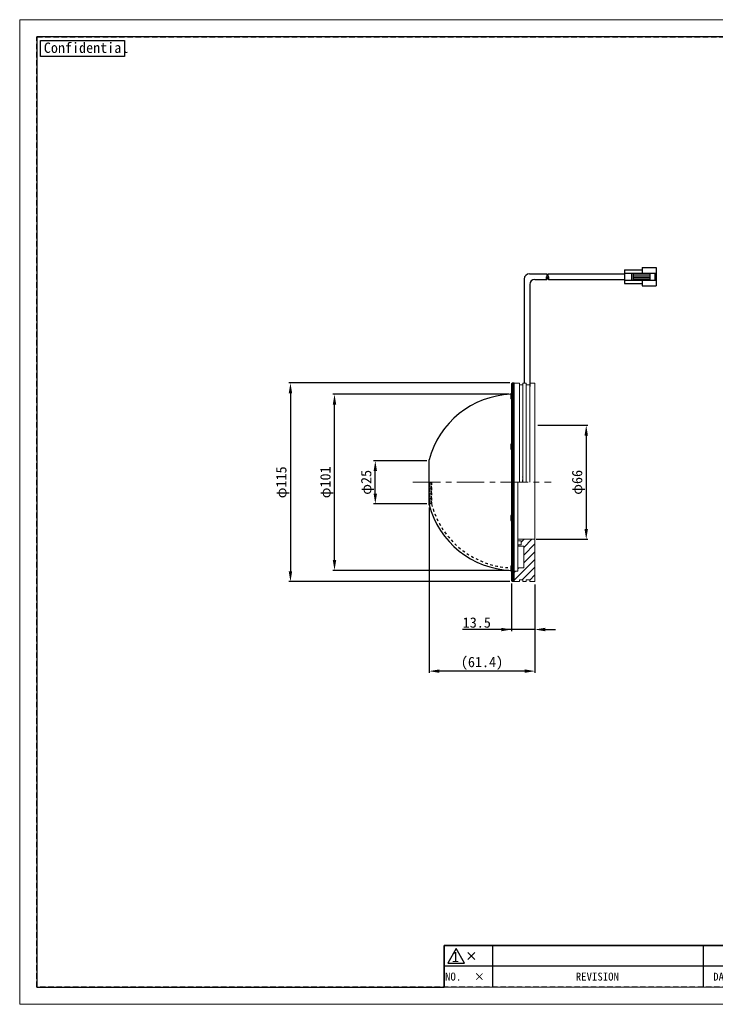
# Model space of a CAD drawing. Header units: millimetres. Extents: x -201 to 202, y 143 to 428.
# Tile 1 of 5: x -201 to 0, y 143 to 428. Entities that reach past the tile are written whole.
import ezdxf
from ezdxf.enums import TextEntityAlignment as Align

# ---------------------------------------------------------------- set-up
doc = ezdxf.new("R2010")
doc.units = ezdxf.units.MM
doc.header["$LTSCALE"] = 0.25
for name, pattern in [('CENTER', [50.8, 31.75, -6.35, 6.35, -6.35]), ('DASHED', [6, 3, -3]), ('HIDDEN', [9.525, 6.35, -3.175])]:
    doc.linetypes.add(name, pattern=pattern)
doc.layers.get('0').update_dxf_attribs({"lineweight": 30})
for name, color, linetype, lineweight in [('BASE', 7, 'Continuous', 20), ('CENTER', 1, 'CENTER', 9), ('DIMENSION', 6, 'Continuous', 9)]:
    doc.layers.add(name, color=color, linetype=linetype, lineweight=lineweight)
for name, color, linetype in [('CABLE 3P', 7, 'Continuous'), ('DOME', 7, 'Continuous'), ('FORM', 7, 'Continuous'), ('MXB4770', 7, 'Continuous')]:
    doc.layers.add(name, color=color, linetype=linetype)
doc.layers.add('EMPTY LINE', color=252, linetype='Continuous', lineweight=0, plot=False)
doc.styles.add('VS Standard', font='msgothic.ttc', dxfattribs={"height": 3})
doc.styles.add('VS Standard(小)', font='txt', dxfattribs={"height": 2.4})
doc.dimstyles.new('VS Standard x0.5', dxfattribs={"dimtxt": 3, "dimasz": 3, "dimexe": 0.5, "dimexo": 0.8, "dimgap": 0.5, "dimtad": 3, "dimlfac": 2, "dimrnd": 0.0001, "dimzin": 9, "dimdsep": 46, "dimtxsty": 'VS Standard', "dimcen": 0, "dimaunit": 1, "dimadec": 0, "dimazin": 2, "dimtfac": 1, "dimtmove": 0, "dimatfit": 3, "dimfxl": 1, "dimtolj": 1, "dimtzin": 0, "dimarcsym": 0})

# ---------------------------------------------------------------- blocks, each defined once
blk = doc.blocks.new('表題欄金物用_ver2.0.0')
at = {"layer": 'FORM', "color": 0}
for p, q in [((-11, 40.5), (-191, 40.5)), ((-191, 40.5), (-191, 28.5)), ((-110, 28.49), (-110, 40.5)), ((-39, 28.49), (-39, 40.49)), ((-29, 28.49), (-29, 40.49)), ((-11, 28.5), (-11, 40.5)), ((-39, 36.5), (-191, 36.5)), ((-24.54, 35.38), (-24.54, 29.78)), ((-13.42, 34.8), (-20.21, 33.59)), ((-13.42, 32.58), (-13.42, 34.8)), ((-39, 32.5), (-191, 32.5)), ((-27.34, 32.58), (-12.62, 32.58)), ((-20.21, 32.58), (-20.21, 33.59)), ((-20.21, 32.58), (-20.21, 31.57)), ((-13.42, 30.35), (-20.21, 31.57)), ((-13.42, 32.58), (-13.42, 30.35)), ((-11, 28.5), (-191, 28.5)), ((-191, 28.5), (-191, 11)), ((-176, 28.5), (-176, 11)), ((-161, 28.5), (-161, 11)), ((-146, 28.5), (-146, 11)), ((-131, 28.5), (-131, 11)), ((-96, 11), (-96, 28.5)), ((-11, 11), (-11, 28.5)), ((-272, 23), (-286, 23)), ((-286, 23), (-286, 17)), ((-211, 23), (-272, 23)), ((-272, 23), (-272, 17)), ((-211, 23), (-211, 17)), ((-199, 23), (-211, 23)), ((-199, 23), (-199, 17)), ((-191, 23), (-199, 23)), ((-131, 24.12), (-96, 24.12)), ((-279.19, 21), (-277.19, 19)), ((-279.19, 19), (-277.19, 21)), ((-96, 21), (-11, 21)), ((-131, 19.75), (-96, 19.75)), ((-286, 17), (-286, 11)), ((-272, 17), (-286, 17)), ((-272, 17), (-272, 11)), ((-211, 17), (-272, 17)), ((-211, 17), (-211, 11)), ((-199, 17), (-211, 17)), ((-199, 17), (-199, 11)), ((-191, 17), (-199, 17)), ((-96, 15.38), (-131, 15.38)), ((-11, 16), (-96, 16)), ((-191, 11), (-11, 11))]:
    blk.add_line(p, q, dxfattribs=at)
at = {"layer": 'FORM', "color": 0, "linetype": 'HIDDEN', "lineweight": 9}
for p, q in [((-156, 28.49), (-156, 40.49)), ((-75, 28.49), (-75, 40.49)), ((-11, 36.5), (-39, 36.5)), ((-116, 11), (-116, 28.5)), ((-78.5, 11), (-78.5, 28.5)), ((-131, 24.5), (-191, 24.5))]:
    blk.add_line(p, q, dxfattribs=at)
at = {"layer": 'FORM', "color": 0, "lineweight": 15}
blk.add_line((-191, 11), (-286, 11), dxfattribs=at)
at = {"layer": 'FORM', "color": 0}
blk.add_lwpolyline([(-282.58, 22.13), (-285.01, 17.93), (-280.16, 17.93)], close=True, dxfattribs=at)
for radius in [2, 1]:
    blk.add_circle((-24.54, 32.58), radius, dxfattribs=at)
at = {"layer": 'FORM', "color": 0, "attachment_point": 5}
for s, insert, char_height, width, style in [('{\\LMATERIAL}', (-173.5, 38.5), 2.4, 36.5, 'VS Standard(小)'), ('{\\LCHAMFER}   ', (-92.5, 38.5), 2.4, 35, 'VS Standard(小)'), ('{\\LUNIT}', (-34, 38.35), 2, 20, 'VS Standard'), ('{\\LMETHOD} 図法', (-20, 38.35), 2, 20, 'VS Standard'), ('{\\LTREATMENT}', (-173.5, 34.5), 2.4, 36.5, 'VS Standard(小)'), ('{\\LFINISHING}', (-92.5, 34.5), 2.4, 35, 'VS Standard(小)'), ('{\\T0.9;\\LTREATMENT CONTACT}', (-173.5, 30.5), 2, 36.5, 'VS Standard(小)'), ('{\\LDECENTRATION} ', (-92.5, 30.5), 2.4, 35, 'VS Standard(小)'), ('mm', (-34, 32.35), 2.8, 20, 'VS Standard'), ('{\\fＭＳ ゴシック|b0|i0|c128|p49;APPROVED}', (-183.5, 26.5), 2.3, 15, 'VS Standard'), ('{\\fＭＳ ゴシック|b0|i0|c128|p49;CHECKED}', (-168.5, 26.5), 2.3, 15, 'VS Standard'), ('{\\fＭＳ ゴシック|b0|i0|c128|p49;DESIGNED}', (-153.5, 26.5), 2.3, 15, 'VS Standard'), ('{\\fＭＳ ゴシック|b0|i0|c128|p49;DRAWN}', (-138.5, 26.5), 2.3, 15, 'VS Standard'), ('{\\W0.7;\\LTOLERANCE\\l }', (-123.5, 26.31), 1.7, 20, 'VS Standard(小)'), ('{\\LANGLE}', (-123.5, 21.94), 2, 14.9784, 'VS Standard(小)'), ('SCALE', (-123.5, 17.56), 2, 15, 'VS Standard(小)'), ('{\\fＭＳ ゴシック|b0|i0|c128|p49;NAME}', (-87.25, 18.5), 2.4, 15, 'VS Standard(小)'), ('NO.', (-283.44, 14), 2.3, 14, 'VS Standard'), ('\\pxi-3,l4,t4;×^I', (-276.99, 14), 2.3, 14, 'VS Standard'), ('REVISION', (-241.67, 14), 2.3, 46, 'VS Standard'), ('{\\fMS Gothic|b0|i0|c128|p49;DATE}', (-204.99, 14), 2.3, 12, 'VS Standard'), ('NAME', (-195, 14), 2.3, 8, 'VS Standard'), ('{\\fＭＳ ゴシック|b0|i0|c128|p49;DRAW NO.}', (-87.25, 13.5), 2.4, 15, 'VS Standard(小)'), ('{\\fＭＳ ゴシック|b0|i0|c128|p49;DATE}', (-123.5, 13.19), 2, 15, 'VS Standard(小)')]:
    blk.add_mtext(s, dxfattribs=dict(at, insert=insert, char_height=char_height, width=width, style=style))
at = {"layer": 'FORM', "color": 0, "insert": (-87.25, 24.75), "char_height": 2, "width": 16, "attachment_point": 5, "line_spacing_factor": 0.8, "style": 'VS Standard'}
blk.add_mtext('\\pxsm0.9;{\\LREMARK}   ', dxfattribs=at)
at = {"layer": 'FORM', "color": 0, "insert": (-282.79, 19.73), "char_height": 3, "attachment_point": 5, "style": 'VS Standard'}
blk.add_mtext('1', dxfattribs=at)
at = {"layer": 'FORM', "color": 0}
for tag, height, style, p in [('材料', 2.8, 'VS Standard', (-133, 38.5)), ('一般面取', 2.8, 'VS Standard', (-57, 38.5)), ('処理', 2.8, 'VS Standard', (-133, 34.5)), ('仕上', 2.8, 'VS Standard', (-57, 34.5)), ('処理接点', 2.8, 'VS Standard', (-133, 30.5)), ('偏芯', 2.8, 'VS Standard', (-57, 30.5)), ('一般公差', 2.4, 'VS Standard(小)', (-106, 26.31)), ('適用（機種名）', 3.6, 'VS Standard', (-44.75, 24.75)), ('角度', 2.4, 'VS Standard(小)', (-106, 21.94)), ('NAME', 3.5, 'VS Standard', (-44.75, 18.5)), ('SCALE', 2.4, 'VS Standard(小)', (-106, 17.56)), ('DATE', 2.4, 'VS Standard(小)', (-106, 13.19)), ('DRAW_NO.', 3.5, 'VS Standard', (-44.75, 13.5))]:
    blk.add_attdef(tag, text='', height=height, dxfattribs=dict(at, style=style)).set_placement(p, align=Align.MIDDLE_CENTER)
at = {"layer": 'FORM', "color": 0, "style": 'VS Standard'}
for tag, p in [('APPROVED', (-182.5, 15.06)), ('CHECKED', (-167.5, 15.18)), ('DESIGNED', (-152.5, 15.09)), ('DRAWN', (-137.5, 15.23))]:
    blk.add_attdef(tag, text='', height=4.5, dxfattribs=at).set_placement(p, align=Align.BOTTOM_CENTER)
blk = doc.blocks.new('*D202')
at = {"layer": 'Defpoints', "color": 0}
for p in [(-52.25, 310.34), (-52.68, 277.34), (-37.4, 277.34)]:
    blk.add_point(p, dxfattribs=at)
at = {"layer": 'DIMENSION', "color": 0, "lineweight": -2}
for p, q in [((-51.45, 310.34), (-36.9, 310.34)), ((-37.4, 307.34), (-37.4, 280.34)), ((-51.88, 277.34), (-36.9, 277.34))]:
    blk.add_line(p, q, dxfattribs=at)
at = {"layer": 'DIMENSION', "color": 0}
for points in [[(-36.9, 307.34), (-37.9, 307.34), (-37.4, 310.34)], [(-37.9, 280.34), (-36.9, 280.34), (-37.4, 277.34)]]:
    blk.add_solid(points, dxfattribs=at)
at = {"layer": 'DIMENSION', "color": 0, "insert": (-39.64, 293.84), "char_height": 3, "attachment_point": 5, "rotation": 90, "style": 'VS Standard'}
blk.add_mtext('\\A1;φ\\A1;66', dxfattribs=at)
blk = doc.blocks.new('*D203')
at = {"layer": 'Defpoints', "color": 0}
for p in [(-58.75, 322.59), (-123.07, 265.09), (-58.75, 265.09)]:
    blk.add_point(p, dxfattribs=at)
at = {"layer": 'DIMENSION', "color": 0, "lineweight": -2}
for p, q in [((-59.55, 322.59), (-123.57, 322.59)), ((-123.07, 319.59), (-123.07, 268.09)), ((-59.55, 265.09), (-123.57, 265.09))]:
    blk.add_line(p, q, dxfattribs=at)
at = {"layer": 'DIMENSION', "color": 0}
for points in [[(-122.57, 319.59), (-123.57, 319.59), (-123.07, 322.59)], [(-123.57, 268.09), (-122.57, 268.09), (-123.07, 265.09)]]:
    blk.add_solid(points, dxfattribs=at)
at = {"layer": 'DIMENSION', "color": 0, "insert": (-125.32, 293.84), "char_height": 3, "attachment_point": 5, "rotation": 90, "style": 'VS Standard'}
blk.add_mtext('\\A1;φ\\A1;115', dxfattribs=at)
blk = doc.blocks.new('*D204')
at = {"layer": 'Defpoints', "color": 0}
for p in [(-98.49, 300.09), (-82.72, 300.09), (-82.72, 287.59)]:
    blk.add_point(p, dxfattribs=at)
at = {"layer": 'DIMENSION', "color": 0, "lineweight": -2}
for p, q in [((-83.52, 300.09), (-98.99, 300.09)), ((-98.49, 290.59), (-98.49, 297.09)), ((-83.52, 287.59), (-98.99, 287.59))]:
    blk.add_line(p, q, dxfattribs=at)
at = {"layer": 'DIMENSION', "color": 0}
for points in [[(-97.99, 297.09), (-98.99, 297.09), (-98.49, 300.09)], [(-98.99, 290.59), (-97.99, 290.59), (-98.49, 287.59)]]:
    blk.add_solid(points, dxfattribs=at)
at = {"layer": 'DIMENSION', "color": 0, "insert": (-100.73, 293.84), "char_height": 3, "attachment_point": 5, "rotation": 90, "style": 'VS Standard'}
blk.add_mtext('\\A1;φ\\A1;25', dxfattribs=at)
blk = doc.blocks.new('*D205')
at = {"layer": 'Defpoints', "color": 0}
for p in [(-59, 265.34), (-52.25, 265.09), (-59, 251.23)]:
    blk.add_point(p, dxfattribs=at)
at = {"layer": 'DIMENSION', "color": 0, "lineweight": -2}
for p, q in [((-59, 264.54), (-59, 250.73)), ((-52.25, 264.29), (-52.25, 250.73)), ((-59, 251.23), (-73.19, 251.23)), ((-62, 251.23), (-65, 251.23)), ((-52.25, 251.23), (-59, 251.23)), ((-49.25, 251.23), (-46.25, 251.23))]:
    blk.add_line(p, q, dxfattribs=at)
at = {"layer": 'DIMENSION', "color": 0}
for points in [[(-62, 250.73), (-62, 251.73), (-59, 251.23)], [(-49.25, 251.73), (-49.25, 250.73), (-52.25, 251.23)]]:
    blk.add_solid(points, dxfattribs=at)
at = {"layer": 'DIMENSION', "color": 0, "insert": (-69.09, 253.24), "char_height": 3, "attachment_point": 5, "style": 'VS Standard'}
blk.add_mtext('\\A1;13.5', dxfattribs=at)
blk = doc.blocks.new('*D206')
at = {"layer": 'Defpoints', "color": 0}
for p in [(-110.31, 319.32), (-59, 319.32), (-59, 268.36)]:
    blk.add_point(p, dxfattribs=at)
at = {"layer": 'DIMENSION', "color": 0, "lineweight": -2}
for p, q in [((-59.8, 319.32), (-110.81, 319.32)), ((-110.31, 271.36), (-110.31, 316.32)), ((-59.8, 268.36), (-110.81, 268.36))]:
    blk.add_line(p, q, dxfattribs=at)
at = {"layer": 'DIMENSION', "color": 0}
for points in [[(-109.81, 316.32), (-110.81, 316.32), (-110.31, 319.32)], [(-110.81, 271.36), (-109.81, 271.36), (-110.31, 268.36)]]:
    blk.add_solid(points, dxfattribs=at)
at = {"layer": 'DIMENSION', "color": 0, "insert": (-112.55, 293.84), "char_height": 3, "attachment_point": 5, "rotation": 90, "style": 'VS Standard'}
blk.add_mtext('\\A1;φ\\A1;101', dxfattribs=at)
blk = doc.blocks.new('*D207')
at = {"layer": 'Defpoints', "color": 0}
for p in [(-82.91, 287.35), (-52.25, 265.09), (-82.91, 239.19)]:
    blk.add_point(p, dxfattribs=at)
at = {"layer": 'DIMENSION', "color": 0, "lineweight": -2}
for p, q in [((-82.91, 286.55), (-82.91, 238.69)), ((-52.25, 264.29), (-52.25, 238.69)), ((-55.25, 239.19), (-79.91, 239.19))]:
    blk.add_line(p, q, dxfattribs=at)
at = {"layer": 'DIMENSION', "color": 0}
for points in [[(-79.91, 239.69), (-79.91, 238.69), (-82.91, 239.19)], [(-55.25, 238.69), (-55.25, 239.69), (-52.25, 239.19)]]:
    blk.add_solid(points, dxfattribs=at)
at = {"layer": 'DIMENSION', "color": 0, "insert": (-67.58, 241.44), "char_height": 3, "attachment_point": 5, "style": 'VS Standard'}
blk.add_mtext('\\A1;\\A1;(61.4)', dxfattribs=at)

msp = doc.modelspace()

# ---------------------------------------------------------------- hatches: boundary and pattern name
at = {"layer": 'BASE'}
h = msp.add_hatch(dxfattribs=at)
h.set_pattern_fill('ANSI31', color=256, scale=0.5, style=0)
h.set_pattern_definition([(45, (-216.5862, 145.3393), (-1.122532, 1.122532), [])])
h.paths.add_polyline_path([(-58.2482, 265.0893), (-56.7482, 265.0893), (-56.7482, 265.5893), (-55.7482, 265.5893), (-55.7482, 265.0893), (-54.7482, 265.0893), (-54.7482, 265.5893), (-53.7482, 265.5893), (-53.7482, 265.0893), (-52.2482, 265.0893), (-52.2482, 277.3393), (-57.2482, 277.3393), (-57.2482, 276.9393), (-56.2482, 276.9393), (-56.2482, 275.7393), (-57.2482, 275.7393), (-57.2482, 275.3393), (-55.4982, 275.3393), (-55.4982, 269.0893), (-57.2482, 269.0893), (-57.2482, 268.3393), (-57.2482, 268.0893), (-58.2482, 268.0893)])

# ---------------------------------------------------------------- linework, layer by layer
at = {"linetype": 'DASHED'}
msp.add_line((-55.7482, 293.8393), (-55.7482, 295.4643), dxfattribs=at)
at = {"layer": 'BASE'}
for p, q in [((-58.2482, 322.5893), (-56.7482, 322.5893)), ((-56.7482, 322.5893), (-56.7482, 293.8393)), ((-56.7482, 322.0893), (-55.7482, 322.0893)), ((-55.7482, 322.5893), (-55.7482, 293.8393)), ((-54.7482, 322.5893), (-55.7482, 322.5893)), ((-54.7482, 322.5893), (-54.7482, 293.8393)), ((-53.7482, 322.0893), (-54.7482, 322.0893)), ((-53.7482, 322.5893), (-53.7482, 293.8393)), ((-52.2482, 322.5893), (-53.7482, 322.5893)), ((-52.2482, 322.5893), (-52.2482, 293.8393)), ((-55.7482, 295.8303), (-55.7482, 318.5893)), ((-57.2482, 293.8393), (-57.2482, 269.0893)), ((-52.2482, 293.8393), (-52.2482, 265.0893)), ((-52.2482, 277.3393), (-57.2482, 277.3393)), ((-57.2482, 276.9393), (-56.2482, 276.9393)), ((-56.2482, 275.7393), (-56.2482, 276.9393)), ((-57.2482, 275.7393), (-56.2482, 275.7393)), ((-57.2482, 275.3393), (-55.4982, 275.3393)), ((-55.4982, 269.0893), (-55.4982, 275.3393)), ((-55.4982, 275.3393), (-55.4982, 269.0893)), ((-58.2482, 268.0893), (-57.2482, 268.0893)), ((-55.4982, 269.0893), (-57.2482, 269.0893)), ((-57.2482, 268.0893), (-57.2482, 269.0893)), ((-58.2482, 265.0893), (-56.7482, 265.0893)), ((-56.7482, 265.5893), (-55.7482, 265.5893)), ((-56.7482, 265.0893), (-56.7482, 265.5893)), ((-55.7482, 265.5893), (-55.7482, 265.0893)), ((-54.7482, 265.0893), (-55.7482, 265.0893)), ((-53.7482, 265.5893), (-54.7482, 265.5893)), ((-54.7482, 265.0893), (-54.7482, 265.5893)), ((-53.7482, 265.5893), (-53.7482, 265.0893)), ((-52.2482, 265.0893), (-53.7482, 265.0893))]:
    msp.add_line(p, q, dxfattribs=at)
at = {"layer": 'CABLE 3P'}
for p, q in [((-53.8481, 354.1893), (-48.8481, 354.1893)), ((-48.3553, 354.1848), (-26.2638, 354.1848)), ((-26.2638, 355.3848), (-21.1638, 355.3848)), ((-26.2638, 355.3848), (-26.2638, 351.3848)), ((-26.2638, 354.3848), (-17.1638, 354.3848)), ((-24.2754, 354.3848), (-24.2754, 352.3848)), ((-23.83, 354.3848), (-23.83, 352.3848)), ((-23.83, 354.1531), (-18.9254, 354.1531)), ((-23.83, 353.6539), (-18.9254, 353.6539)), ((-21.1638, 356.0098), (-17.1638, 356.0098)), ((-21.1638, 356.0098), (-21.1638, 354.3848)), ((-18.9254, 354.3848), (-18.9254, 352.3848)), ((-17.5305, 354.3848), (-17.5305, 352.3848)), ((-17.1638, 356.0098), (-17.1638, 350.7598)), ((-55.3481, 352.6893), (-55.3481, 322.5893)), ((-53.7482, 351.0893), (-53.7482, 321.5893)), ((-52.2482, 352.5893), (-48.8482, 352.5893)), ((-48.3554, 352.5848), (-26.2638, 352.5848)), ((-26.2638, 352.3848), (-17.1638, 352.3848)), ((-26.2638, 351.3848), (-21.1638, 351.3848)), ((-23.83, 353.1156), (-18.9254, 353.1156)), ((-23.83, 352.6165), (-18.9254, 352.6165)), ((-21.1638, 352.3848), (-21.1638, 350.7598)), ((-21.1638, 350.7598), (-17.1638, 350.7598))]:
    msp.add_line(p, q, dxfattribs=at)
for centre, radius, start, end in [((-53.8481, 352.6893), 1.5, 90, 180), ((-49.2953, 353.7893), 0.6, 318.19001, 41.81), ((-47.9082, 353.7848), 0.6, 138.190003, 221.81), ((-52.2482, 351.0893), 1.5, 90, 180), ((-48.4009, 352.9893), 0.6, 138.190003, 221.81), ((-49.2953, 352.9893), 0.6, 318.19001, 41.81), ((-47.9082, 352.9848), 0.6, 138.190003, 221.81), ((-48.8026, 352.9848), 0.6, 318.19001, 41.81)]:
    msp.add_arc(centre, radius, start, end, dxfattribs=at)
at = {"layer": 'CENTER'}
msp.add_line((-87.578, 293.8393), (-47.578, 293.8393), dxfattribs=at)
at = {"layer": 'DOME', "linetype": 'Continuous'}
for p, q in [((-58.7482, 322.5893), (-58.9982, 322.3393)), ((-58.9982, 322.3393), (-58.9982, 304.7458)), ((-58.2482, 322.5893), (-58.7482, 322.5893)), ((-58.7482, 322.5893), (-58.7482, 304.8415)), ((-58.2482, 265.0893), (-58.2482, 322.5893)), ((-58.2482, 304.8415), (-58.2482, 322.5893)), ((-58.9982, 304.7458), (-58.9982, 265.3393)), ((-58.7482, 304.8415), (-58.7482, 265.0893)), ((-58.2482, 265.0893), (-58.2482, 304.8415)), ((-82.9079, 296.3237), (-82.9079, 300.3314)), ((-82.9079, 287.8414), (-82.9079, 296.3237)), ((-82.9079, 287.3473), (-82.9079, 287.8414)), ((-58.7482, 265.0893), (-58.9982, 265.3393)), ((-58.2482, 265.0893), (-58.7482, 265.0893))]:
    msp.add_line(p, q, dxfattribs=at)
at = {"layer": 'DOME', "linetype": 'DASHED'}
for p, q in [((-58.7482, 265.0893), (-58.7482, 322.5893)), ((-82.7204, 288.0651), (-82.7204, 293.8393)), ((-82.7204, 293.8393), (-82.7204, 287.5893)), ((-82.196, 293.8393), (-82.196, 288.0651)), ((-82.196, 287.5893), (-82.196, 293.8393)), ((-82.7204, 287.5893), (-82.7204, 288.0651)), ((-82.196, 288.0651), (-82.196, 287.5893)), ((-82.9079, 287.3473), (-82.7204, 287.5893)), ((-82.196, 287.5893), (-82.7204, 287.5893))]:
    msp.add_line(p, q, dxfattribs=at)
at = {"layer": 'DOME', "linetype": 'Continuous'}
for centre, radius, start, end in [((-58.2482, 293.8393), 25.5, 92.24747, 165.250647), ((-59.2482, 319.5699), 0.25, 337.670112, 0), ((-58.2482, 293.8393), 25.5, 194.749353, 267.75253), ((-59.2482, 268.1088), 0.25, 0, 22.329888)]:
    msp.add_arc(centre, radius, start, end, dxfattribs=at)
at = {"layer": 'DOME', "linetype": 'DASHED'}
msp.add_arc((-58.2482, 293.8393), 24.75, 194.626994, 267.684389, dxfattribs=at)
at = {"layer": 'EMPTY LINE'}
for p, q in [((-201.5, 427.75), (-201.5, 142.75)), ((201.5, 427.75), (-201.5, 427.75)), ((-201.5, 142.75), (201.5, 142.75))]:
    msp.add_line(p, q, dxfattribs=at)
at = {"layer": 'FORM', "linetype": 'HIDDEN'}
msp.add_lwpolyline([(-196.5, 422.75), (196.5, 422.75), (196.5, 147.75), (-196.5, 147.75)], close=True, dxfattribs=at)
at = {"layer": 'FORM'}
msp.add_lwpolyline([(-196.5, 422.75), (-196.5, 147.75), (-78.5, 147.75), (-78.5, 159.75), (16.5, 159.75), (16.5, 177.25), (196.5, 177.25), (196.5, 422.75), (-196.5, 422.75)], close=True, dxfattribs=at)
at = {"layer": 'FORM', "lineweight": 30}
msp.add_lwpolyline([(-195.5, 421.75), (-171.1092, 421.75), (-171.1092, 417.0878), (-195.5, 417.0878)], close=True, dxfattribs=at)
at = {"layer": 'MXB4770', "linetype": 'Continuous'}
for p, q in [((-59.2482, 319.4091), (-59.2482, 318.1591)), ((-59.2482, 304.7968), (-59.2482, 303.5468)), ((-59.2482, 284.1319), (-59.2482, 282.8819)), ((-59.2482, 269.5196), (-59.2482, 268.2696))]:
    msp.add_line(p, q, dxfattribs=at)
for centre, start, end in [((-59.1232, 319.4091), 90, 180), ((-59.1232, 319.4091), 0, 90), ((-59.1232, 318.1591), 180, 270), ((-59.1232, 318.1591), 270, 0), ((-59.1232, 304.7968), 90, 180), ((-59.1232, 303.5468), 180, 270), ((-59.1232, 304.7968), 0, 90), ((-59.1232, 303.5468), 270, 0), ((-59.1232, 284.1319), 90, 180), ((-59.1232, 282.8819), 180, 270), ((-59.1232, 284.1319), 0, 90), ((-59.1232, 282.8819), 270, 0), ((-59.1232, 269.5196), 90, 180), ((-59.1232, 268.2696), 180, 270), ((-59.1232, 269.5196), 0, 90), ((-59.1232, 268.2696), 270, 0)]:
    msp.add_arc(centre, 0.125, start, end, dxfattribs=at)

# ---------------------------------------------------------------- block references
at = {"layer": 'FORM'}
ref = msp.add_blockref('表題欄金物用_ver2.0.0', (207.5, 136.75), dxfattribs=at)
ref.add_attrib('材料', '-', dxfattribs={"layer": 'EMPTY LINE', "color": 0, "height": 2.8, "style": 'VS Standard'}).set_placement((74.5, 175.25), align=Align.MIDDLE_CENTER)
ref.add_attrib('処理', '-', dxfattribs={"color": 0, "height": 2.8, "style": 'VS Standard'}).set_placement((74.5, 171.25), align=Align.MIDDLE_CENTER)
ref.add_attrib('処理接点', '-', dxfattribs={"color": 0, "height": 2.8, "style": 'VS Standard'}).set_placement((74.5, 167.25), align=Align.MIDDLE_CENTER)
ref.add_attrib('一般面取', '-', dxfattribs={"color": 0, "height": 2.8, "style": 'VS Standard'}).set_placement((150.5, 175.2468), align=Align.MIDDLE_CENTER)
ref.add_attrib('仕上', '-', dxfattribs={"color": 0, "height": 2.8, "style": 'VS Standard'}).set_placement((150.5, 171.2468), align=Align.MIDDLE_CENTER)
ref.add_attrib('偏芯', '-', dxfattribs={"color": 0, "height": 2.8, "style": 'VS Standard'}).set_placement((150.5, 167.2468), align=Align.MIDDLE_CENTER)
ref.add_attrib('一般公差', '-', dxfattribs={"color": 0, "height": 2.4, "style": 'VS Standard(小)'}).set_placement((101.5, 163.0625), align=Align.MIDDLE_CENTER)
ref.add_attrib('角度', '-', dxfattribs={"color": 0, "height": 2.4, "style": 'VS Standard(小)'}).set_placement((101.5, 158.6875), align=Align.MIDDLE_CENTER)
ref.add_attrib('SCALE', '1 / 2', dxfattribs={"color": 0, "height": 2.4, "style": 'VS Standard(小)'}).set_placement((101.5, 154.3125), align=Align.MIDDLE_CENTER)
ref.add_attrib('DATE', '2023/05/03', dxfattribs={"color": 0, "height": 2.4, "style": 'VS Standard(小)'}).set_placement((101.5, 149.9375), align=Align.MIDDLE_CENTER)
ref.add_attrib('適用（機種名）', 'VDO-115', dxfattribs={"color": 0, "height": 3.6, "style": 'VS Standard'}).set_placement((162.75, 161.5), align=Align.MIDDLE_CENTER)
ref.add_attrib('NAME', 'DRAWING ', dxfattribs={"color": 0, "height": 3.5, "style": 'VS Standard'}).set_placement((164.0637, 155.25), align=Align.MIDDLE_CENTER)
ref.add_attrib('DRAW_NO.', ' L1125A-A00100', dxfattribs={"color": 0, "height": 3.5, "style": 'VS Standard'}).set_placement((162.75, 150.25), align=Align.MIDDLE_CENTER)
ref.add_attrib('DESIGNED', 'A.C.', dxfattribs={"color": 0, "height": 4.5, "style": 'VS Standard'}).set_placement((55, 151.8412), align=Align.BOTTOM_CENTER)
ref.add_attrib('DRAWN', 'S.S.', dxfattribs={"color": 0, "height": 4.5, "style": 'VS Standard'}).set_placement((69.9999, 151.985), align=Align.BOTTOM_CENTER)
ref.add_attrib('CHECKED', 'A.C.', dxfattribs={"color": 0, "height": 4.5, "style": 'VS Standard'}).set_placement((40, 151.9272), align=Align.BOTTOM_CENTER)
ref.add_attrib('APPROVED', 'P.E.', dxfattribs={"color": 0, "height": 4.5, "style": 'VS Standard'}).set_placement((25, 151.8117), align=Align.BOTTOM_CENTER)

# ---------------------------------------------------------------- texts
at = {"layer": 'FORM', "lineweight": 30, "insert": (-194.506, 421.1386), "char_height": 3, "attachment_point": 1, "style": 'VS Standard'}
msp.add_mtext_dynamic_manual_height_columns('Confidential', width=3, gutter_width=15, heights=[0], dxfattribs=at)

# ---------------------------------------------------------------- dimensions: what is measured, and where the dimension line sits
at = {"layer": 'DIMENSION'}
for base, p1, p2, text, picture, middle in [((-123.0744, 265.0893), (-58.7482, 322.5893), (-58.7482, 265.0893), 'φ\\A1;<>', '*D203', (-123.0744, 293.8393)), ((-110.3084, 319.3197), (-58.9982, 268.359), (-58.9982, 319.3197), 'φ\\A1;101', '*D206', (-110.3084, 293.8393)), ((-37.4001, 277.3393), (-52.2482, 310.3393), (-52.6796, 277.3393), 'φ\\A1;<>', '*D202', (-37.4001, 293.8393)), ((-98.4897, 300.0893), (-82.7204, 287.5893), (-82.7204, 300.0893), 'φ\\A1;<>', '*D204', (-98.4897, 293.8393))]:
    dim = msp.add_linear_dim(base=base, p1=p1, p2=p2, angle=90, text=text, dimstyle='VS Standard x0.5', dxfattribs=at)
    dim.commit()
    dim.dimension.update_dxf_attribs({"geometry": picture, "text_midpoint": middle, "dimtype": 160})
dim = msp.add_linear_dim(base=(-82.9079, 239.1852), p1=(-52.2482, 265.0893), p2=(-82.9079, 287.3473), text='\\A1;(61.4)', dimstyle='VS Standard x0.5', dxfattribs=at)
dim.commit()
dim.dimension.update_dxf_attribs({"geometry": '*D207', "text_midpoint": (-67.578, 239.1852), "dimtype": 160})
dim = msp.add_linear_dim(base=(-58.9982, 251.2348), p1=(-52.2482, 265.0893), p2=(-58.9982, 265.3393), dimstyle='VS Standard x0.5', dxfattribs=at)
dim.commit()
dim.dimension.update_dxf_attribs({"geometry": '*D205', "text_midpoint": (-69.0935, 251.2348), "dimtype": 160})

doc.saveas('drawing.dxf')
